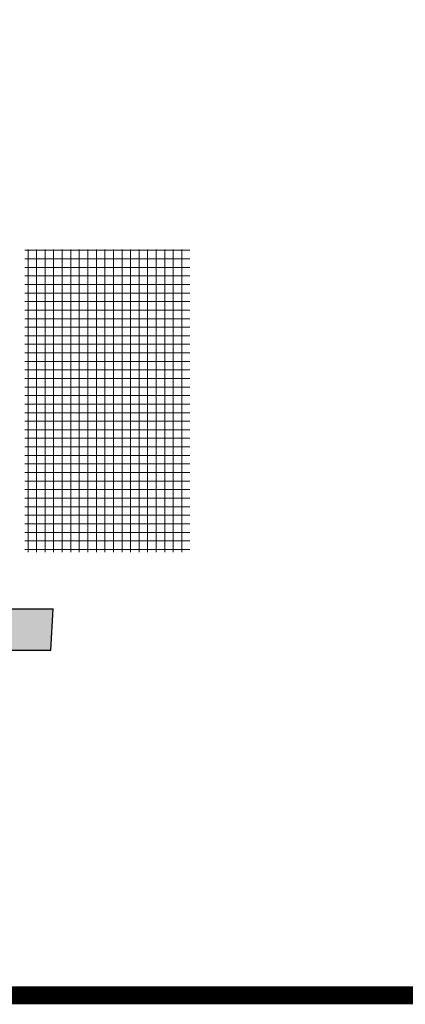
# Model space of a CAD drawing. Header units: millimetres. Extents: x -115474967 to 444143, y -74377 to 241828222.
# Tile 175 of 256: x -102143 to -99994, y 243116 to 248603. Entities that reach past the tile are written whole.
import ezdxf

# ---------------------------------------------------------------- set-up
doc = ezdxf.new("R2010")
doc.units = ezdxf.units.MM
doc.header["$MEASUREMENT"] = 0
doc.layers.add('00-2 Walls', color=4, linetype='Continuous')
doc.layers.add('EB Retained', color=9, linetype='Continuous')
doc.layers.add('0_cons_01', color=40, linetype='Continuous', lineweight=0, plot=False)

msp = doc.modelspace()

# ---------------------------------------------------------------- hatches: boundary and pattern name
at = {"lineweight": 0, "transparency": 33554559}
h = msp.add_hatch(dxfattribs=at)
h.set_pattern_fill('ANSI37', color=256, scale=15, angle=45)
h.set_pattern_definition([(90, (-220301.937, 146019.19), (-47.625, 0), []), (180, (-220301.937, 146019.19), (-7e-15, -47.625), [])])
h.paths.add_polyline_path([(-102115.33776, 245635.99486), (-101195.33776, 245635.99486), (-101195.33776, 247321.26758), (-102115.33776, 247321.26758)])
at = {"layer": 'EB Retained', "lineweight": 0, "true_color": 0xbababa}
h = msp.add_hatch(color=9, dxfattribs=at)
h.dxf.hatch_style = 1
h.paths.add_polyline_path([(-102895.97035, 247634.62972), (-102530.97035, 247634.62972), (-102530.97035, 247864.62972), (-104980.97035, 247864.62972), (-104980.97035, 247634.62972), (-104980.97035, 244085.62972), (-104865.97035, 244085.62972), (-104865.97035, 244729.62972), (-104125.97035, 244729.62972), (-104125.97035, 244844.62972), (-104865.97035, 244844.62972), (-104865.97035, 247634.62972), (-103125.97035, 247634.62972), (-103125.97035, 244119.62972), (-102895.97035, 244119.62972), (-102895.97035, 245089.62972), (-101969.01026, 245089.62972), (-101956.60209, 245319.62972), (-102895.97035, 245319.62972)])

# ---------------------------------------------------------------- linework, layer by layer
at = {"layer": '00-2 Walls'}
for p, q in [((-102895.97035, 245319.62972), (-101956.60209, 245319.62972)), ((-102895.97035, 245089.62972), (-101969.01026, 245089.62972))]:
    msp.add_line(p, q, dxfattribs=at)
at = {"layer": '00-2 Walls', "ltscale": 0.005}
msp.add_line((-101969.01026, 245089.62972), (-101956.60209, 245319.62972), dxfattribs=at)
at = {"layer": '0_cons_01', "const_width": 100}
msp.add_lwpolyline([(-84695.2039, 243166.19105), (-106265.70573, 243166.19105), (-106265.70573, 254090.94116), (-84695.2039, 254090.94116)], close=True, dxfattribs=at)

doc.saveas('drawing.dxf')
